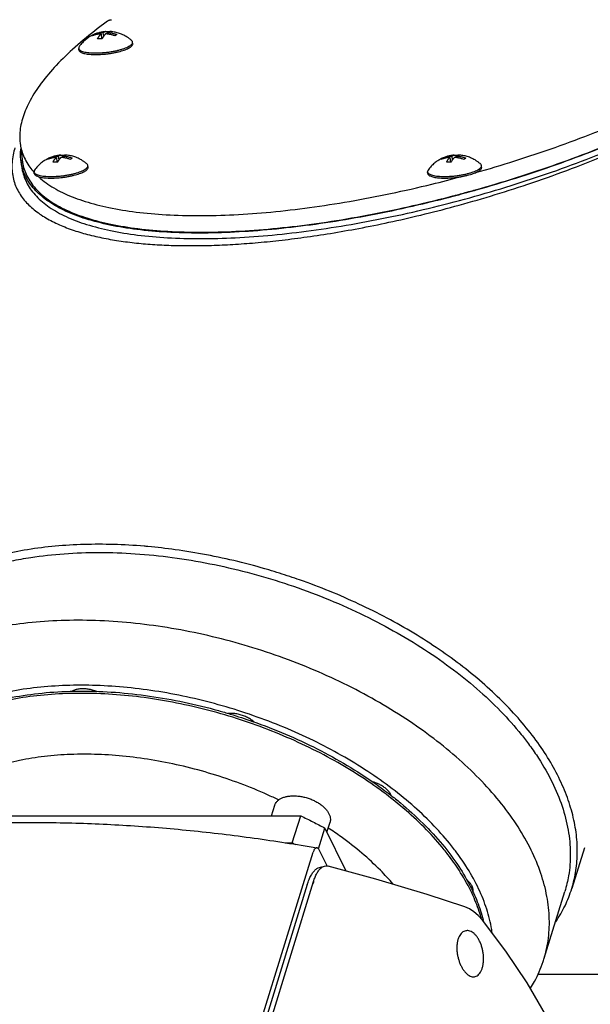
# Model space of a CAD drawing. Header units: millimetres. Extents: x 0 to 594, y 0 to 420.
# Tile 243 of 256: x 513 to 523, y 353 to 370. Entities that reach past the tile are written whole.
import ezdxf

# ---------------------------------------------------------------- set-up
doc = ezdxf.new("R2010")
doc.units = ezdxf.units.MM
doc.header["$LTSCALE"] = 32.67
doc.layers.get('0').update_dxf_attribs({"linetype": 'CONTINUOUS'})

msp = doc.modelspace()

# ---------------------------------------------------------------- linework, layer by layer
at = {"color": 7, "linetype": 'CONTINUOUS'}
for p, q in [((514.9013, 369.69292), (514.72444, 369.55782)), ((514.66664, 369.46108), (514.66806, 369.4488)), ((514.78877, 369.47272), (514.79858, 369.38807)), ((514.82087, 369.49724), (514.82929, 369.42453)), ((514.88926, 369.51012), (514.89389, 369.47016)), ((514.90008, 369.49724), (514.90336, 369.46895)), ((514.40497, 369.19419), (514.40177, 369.22184)), ((515.33872, 369.30235), (515.33552, 369.33)), ((513.38695, 367.58807), (513.42026, 367.30052)), ((513.89357, 367.32266), (513.89499, 367.31038)), ((514.0157, 367.3343), (514.02551, 367.24965)), ((514.0478, 367.35882), (514.05622, 367.28611)), ((514.11619, 367.3717), (514.12082, 367.33174)), ((514.12701, 367.35882), (514.13029, 367.33053)), ((520.70942, 367.32266), (520.71084, 367.31038)), ((520.83155, 367.3343), (520.84136, 367.24965)), ((520.86365, 367.35882), (520.87207, 367.28611)), ((520.93204, 367.3717), (520.93667, 367.33174)), ((520.94286, 367.35882), (520.94614, 367.33053)), ((513.40083, 367.28568), (513.41193, 367.18983)), ((514.56565, 367.16393), (514.56245, 367.19158)), ((521.38151, 367.16393), (521.3783, 367.19158)), ((513.6319, 367.05577), (513.6287, 367.08341)), ((520.44775, 367.05577), (520.44455, 367.08341)), ((517.74287, 355.93713), (517.79927, 356.11962)), ((510.03693, 355.93713), (518.24678, 355.93713)), ((518.10154, 355.46713), (518.24678, 355.93713)), ((518.5561, 355.36273), (518.66766, 355.72375)), ((518.66766, 355.72375), (519.03121, 354.98291)), ((518.70198, 355.65381), (518.75469, 355.82437)), ((517.97679, 355.46713), (518.10154, 355.46713)), ((523.15976, 355.38175), (522.9419, 354.67676)), ((516.72554, 349.68521), (518.46292, 355.30737)), ((518.70522, 355.06895), (518.57475, 355.33482)), ((518.62522, 355.04994), (518.60595, 355.04994)), ((518.36192, 354.74723), (516.76428, 349.57727)), ((516.85639, 349.57727), (518.47, 354.79891)), ((522.45905, 353.45296), (522.82215, 354.62795)), ((524.18647, 353.18725), (522.34866, 353.18725))]:
    msp.add_line(p, q, dxfattribs=at)
for points in [[(521.08927, 354.3595), (520.43646, 354.57378), (519.54662, 354.84238), (518.72062, 355.0676)], [(521.39445, 354.13063), (521.32095, 354.21153), (521.2448, 354.27642), (521.16871, 354.32481), (521.08925, 354.35951)], [(523.24291, 350.35493), (523.13571, 350.87129), (522.97315, 351.40693), (522.75743, 351.94958), (522.48951, 352.49675), (522.17067, 353.0459), (521.80253, 353.59447), (521.39445, 354.13063)]]:
    msp.add_lwpolyline(points, dxfattribs=at)
for points, knots in [([(514.9013, 369.69292), (514.90661, 369.69697), (514.91738, 369.70418), (514.9345, 369.71222), (514.95141, 369.71684), (514.96263, 369.71783), (514.96792, 369.71783)], [0, 0, 0, 0, 0.27686321, 0.53543643, 0.78101895, 1, 1, 1, 1]), ([(514.72444, 369.55782), (514.59222, 369.45682), (514.34643, 369.25645), (514.02034, 368.94413), (513.7948, 368.68087), (513.64969, 368.47365), (513.56118, 368.32559), (513.48983, 368.18033), (513.41988, 367.99638), (513.38095, 367.81223), (513.37998, 367.66112), (513.38522, 367.60302), (513.38695, 367.58807)], [0, 0, 0, 0, 0.20178995, 0.38422067, 0.54702373, 0.62123308, 0.69082314, 0.75604061, 0.81723538, 0.92933838, 0.98175986, 1, 1, 1, 1]), ([(514.86514, 369.51143), (514.86056, 369.51107), (514.84612, 369.5098), (514.82195, 369.5068), (514.79273, 369.50172), (514.76353, 369.49517), (514.73376, 369.48693), (514.70283, 369.47663), (514.67124, 369.46413), (514.6397, 369.44952), (514.60909, 369.43317), (514.57915, 369.41492), (514.54974, 369.39458), (514.52052, 369.37169), (514.49203, 369.34636), (514.46414, 369.31821), (514.43666, 369.28656), (514.41923, 369.26334), (514.41056, 369.25083)], [0, 0, 0, 0, 0.02542227, 0.08029815, 0.13486125, 0.18970774, 0.24600758, 0.30590943, 0.37026889, 0.43409471, 0.49833159, 0.56244951, 0.62823456, 0.69632742, 0.76797052, 0.83928715, 0.91570478, 1, 1, 1, 1]), ([(514.78877, 369.47272), (514.78318, 369.47231), (514.77209, 369.4713), (514.75539, 369.46925), (514.73835, 369.46659), (514.72047, 369.46316), (514.70134, 369.45874), (514.68063, 369.45307), (514.65809, 369.44578), (514.64259, 369.43988), (514.63454, 369.43656)], [0, 0, 0, 0, 0.10565529, 0.21001289, 0.31727386, 0.43085734, 0.55337054, 0.68741601, 0.83569683, 1, 1, 1, 1]), ([(514.63454, 369.43656), (514.63793, 369.43988), (514.64476, 369.4461), (514.65548, 369.45433), (514.66291, 369.459), (514.66664, 369.46108)], [0, 0, 0, 0, 0.35142549, 0.68358981, 1, 1, 1, 1]), ([(514.66664, 369.46108), (514.6748, 369.46444), (514.69057, 369.47044), (514.71362, 369.47786), (514.73493, 369.48365), (514.75458, 369.4881), (514.77268, 369.49149), (514.78946, 369.49403), (514.80536, 369.49593), (514.81573, 369.49686), (514.82087, 369.49724)], [0, 0, 0, 0, 0.16648361, 0.3181064, 0.45643539, 0.58275278, 0.69808433, 0.80364727, 0.90277617, 1, 1, 1, 1]), ([(514.72876, 369.38752), (514.73149, 369.39286), (514.73682, 369.40281), (514.74488, 369.41656), (514.75246, 369.42841), (514.75955, 369.43865), (514.76619, 369.4475), (514.7724, 369.45516), (514.77818, 369.46181), (514.78357, 369.46757), (514.78708, 369.47109), (514.78877, 369.47272)], [0, 0, 0, 0, 0.17196448, 0.32328264, 0.45683224, 0.57507228, 0.6801563, 0.77384891, 0.85760448, 0.93264491, 1, 1, 1, 1]), ([(514.76819, 369.38907), (514.76152, 369.38907), (514.74836, 369.38881), (514.73523, 369.38803), (514.72876, 369.38752)], [0, 0, 0, 0, 0.50671498, 1, 1, 1, 1]), ([(514.80797, 369.38752), (514.80141, 369.38803), (514.78816, 369.38881), (514.77488, 369.38907), (514.76819, 369.38907)], [0, 0, 0, 0, 0.49554909, 1, 1, 1, 1]), ([(514.86798, 369.47272), (514.86629, 369.47109), (514.86278, 369.46757), (514.85739, 369.46181), (514.85161, 369.45516), (514.8454, 369.4475), (514.83876, 369.43865), (514.83167, 369.42841), (514.82409, 369.41656), (514.81603, 369.40281), (514.81071, 369.39286), (514.80797, 369.38752)], [0, 0, 0, 0, 0.06735509, 0.14239552, 0.22615109, 0.3198437, 0.42492772, 0.54316776, 0.67671736, 0.82803552, 1, 1, 1, 1]), ([(514.82087, 369.49724), (514.82259, 369.49822), (514.8262, 369.50017), (514.83192, 369.5029), (514.83816, 369.50546), (514.84497, 369.50775), (514.8524, 369.50968), (514.8592, 369.51086), (514.86353, 369.5113), (514.86514, 369.51143)], [0, 0, 0, 0, 0.12698335, 0.26204882, 0.40569025, 0.55860487, 0.72178558, 0.89669106, 1, 1, 1, 1]), ([(514.86514, 369.51143), (514.86647, 369.51153), (514.87101, 369.51178), (514.87909, 369.51163), (514.88579, 369.51076), (514.88926, 369.51012)], [0, 0, 0, 0, 0.16534768, 0.56283493, 1, 1, 1, 1]), ([(515.03059, 369.43656), (515.02169, 369.43991), (515.0046, 369.44588), (514.97983, 369.45331), (514.95716, 369.4591), (514.93647, 369.46357), (514.91757, 369.46696), (514.90019, 369.46951), (514.88385, 369.47141), (514.87323, 369.47234), (514.86798, 369.47272)], [0, 0, 0, 0, 0.17069744, 0.32478485, 0.46415784, 0.5903865, 0.70474596, 0.80866121, 0.90557676, 1, 1, 1, 1]), ([(514.88926, 369.51012), (514.89573, 369.51063), (514.90886, 369.51141), (514.92202, 369.51167), (514.92868, 369.51167)], [0, 0, 0, 0, 0.49328502, 1, 1, 1, 1]), ([(514.94477, 369.51146), (514.94302, 369.51133), (514.93855, 369.51088), (514.93161, 369.50968), (514.92418, 369.50775), (514.91737, 369.50546), (514.91113, 369.5029), (514.90541, 369.50017), (514.9018, 369.49822), (514.90008, 369.49724)], [0, 0, 0, 0, 0.11138974, 0.28471901, 0.44642916, 0.59796575, 0.74031272, 0.874161, 1, 1, 1, 1]), ([(514.90008, 369.49724), (514.90579, 369.49682), (514.91715, 369.49582), (514.93433, 369.49376), (514.95199, 369.4911), (514.97067, 369.48766), (514.99083, 369.48324), (515.01287, 369.47756), (515.03711, 369.47026), (515.05391, 369.46438), (515.06269, 369.46108)], [0, 0, 0, 0, 0.10264135, 0.20474484, 0.31043338, 0.42316566, 0.54568347, 0.6808036, 0.83152826, 1, 1, 1, 1]), ([(514.9585, 369.51143), (514.95833, 369.51144), (514.95495, 369.51169), (514.95036, 369.51178), (514.94596, 369.51154), (514.94477, 369.51146)], [0, 0, 0, 0, 0.03878475, 0.73952822, 1, 1, 1, 1]), ([(515.32033, 369.35622), (515.30803, 369.36732), (515.2829, 369.38819), (515.24377, 369.4157), (515.20455, 369.439), (515.16582, 369.45835), (515.12767, 369.47422), (515.08993, 369.48707), (515.05237, 369.49722), (515.01495, 369.50483), (514.98361, 369.5092), (514.96485, 369.51094), (514.9585, 369.51143)], [0, 0, 0, 0, 0.12405112, 0.24412023, 0.35772016, 0.46512765, 0.56794259, 0.66676015, 0.76331118, 0.85898733, 0.95238641, 1, 1, 1, 1]), ([(515.06269, 369.46108), (515.05896, 369.459), (515.05154, 369.45433), (515.04081, 369.4461), (515.03398, 369.43988), (515.03059, 369.43656)], [0, 0, 0, 0, 0.31641019, 0.64857451, 1, 1, 1, 1]), ([(515.33552, 369.33), (515.33546, 369.33053), (515.33455, 369.33717), (515.32974, 369.34676), (515.32302, 369.35385), (515.32036, 369.35625)], [0, 0, 0, 0, 0.05193781, 0.65165091, 1, 1, 1, 1]), ([(514.41053, 369.25085), (514.40778, 369.24692), (514.40277, 369.23788), (514.40117, 369.22729), (514.40177, 369.22184)], [0, 0, 0, 0, 0.46568812, 1, 1, 1, 1]), ([(514.40177, 369.22184), (514.40183, 369.2213), (514.40274, 369.21467), (514.40946, 369.20129), (514.42788, 369.18611), (514.45445, 369.17299), (514.48908, 369.16194), (514.53124, 369.15308), (514.58017, 369.14663), (514.63492, 369.14272), (514.67327, 369.14191), (514.69321, 369.14191)], [0, 0, 0, 0, 0.0050482, 0.06333852, 0.13561325, 0.22820365, 0.34298369, 0.47956799, 0.6363207, 0.81080157, 1, 1, 1, 1]), ([(514.40498, 369.19419), (514.40509, 369.19319), (514.4061, 369.1868), (514.41216, 369.17483), (514.42732, 369.16121), (514.44898, 369.1492), (514.47703, 369.13877), (514.51115, 369.12999), (514.55088, 369.12301), (514.59563, 369.11795), (514.6447, 369.1149), (514.67879, 369.11426), (514.69642, 369.11426)], [0, 0, 0, 0, 0.00946808, 0.06091288, 0.1229398, 0.20024024, 0.29456369, 0.40604658, 0.53390597, 0.67676742, 0.83283586, 1, 1, 1, 1]), ([(514.69321, 369.14191), (514.71435, 369.14191), (514.75742, 369.14288), (514.8227, 369.14695), (514.88891, 369.1536), (514.95472, 369.1627), (515.01878, 369.17405), (515.07981, 369.18742), (515.13657, 369.20255), (515.18791, 369.2191), (515.23284, 369.23674), (515.27048, 369.2551), (515.30019, 369.27383), (515.32151, 369.29267), (515.33412, 369.31136), (515.33611, 369.32454), (515.33552, 369.33)], [0, 0, 0, 0, 0.09105524, 0.18554499, 0.28168961, 0.37766837, 0.47166464, 0.56191114, 0.64673616, 0.72461271, 0.7942147, 0.85449061, 0.90478109, 0.94505169, 0.97642788, 1, 1, 1, 1]), ([(514.69642, 369.11426), (514.71497, 369.11426), (514.75273, 369.11501), (514.80998, 369.11818), (514.86822, 369.12336), (514.92651, 369.13049), (514.98395, 369.13945), (515.03963, 369.15009), (515.09267, 369.16226), (515.14225, 369.17574), (515.1876, 369.19034), (515.22801, 369.2058), (515.26287, 369.22189), (515.29168, 369.23835), (515.31408, 369.25496), (515.32983, 369.2716), (515.33829, 369.28761), (515.33917, 369.29814), (515.33871, 369.30236)], [0, 0, 0, 0, 0.07990212, 0.16262628, 0.24696739, 0.33168921, 0.41554822, 0.49731742, 0.57581035, 0.64990584, 0.71857436, 0.7809081, 0.83615912, 0.88379558, 0.92360005, 0.95586758, 0.98182446, 1, 1, 1, 1]), ([(521.15907, 366.74096), (521.19706, 366.7514), (521.47438, 366.82837), (521.98677, 366.98115), (522.68707, 367.21534), (523.36876, 367.46914), (524.02531, 367.74008), (524.65041, 368.02557), (525.2381, 368.32284), (525.78277, 368.62904), (526.27924, 368.94121), (526.5872, 369.16001), (526.73154, 369.27027)], [0, 0, 0, 0, 0.01920912, 0.14031889, 0.26065298, 0.37918664, 0.49491873, 0.60688557, 0.71417559, 0.81594517, 0.91143666, 1, 1, 1, 1]), ([(526.71211, 369.25543), (526.56777, 369.14517), (526.25981, 368.92637), (525.76334, 368.6142), (525.21867, 368.308), (524.63098, 368.01072), (524.00588, 367.72524), (523.34933, 367.4543), (522.66764, 367.2005), (521.9762, 366.96927), (521.51063, 366.83014), (521.28053, 366.76532)], [0, 0, 0, 0, 0.09071951, 0.18853583, 0.2927831, 0.4026852, 0.51737799, 0.63592769, 0.75734717, 0.88061091, 1, 1, 1, 1]), ([(513.29844, 367.50148), (513.28578, 367.46038), (513.25276, 367.33167), (513.23535, 367.1165), (513.28674, 366.87043), (513.39904, 366.65882), (513.55829, 366.47999), (513.75378, 366.32978), (513.97779, 366.20429), (514.22448, 366.10033), (514.48939, 366.0153), (514.76933, 365.947), (515.06215, 365.89359), (515.36671, 365.85361), (515.68268, 365.82592), (516.01047, 365.8097), (516.35107, 365.80449), (516.70599, 365.81013), (517.07719, 365.82681), (517.46696, 365.85503), (517.87786, 365.89563), (518.31261, 365.94979), (518.77395, 366.01903), (519.26446, 366.10521), (519.78629, 366.21049), (520.34083, 366.33726), (520.92833, 366.48805), (521.54733, 366.66532), (522.19423, 366.87122), (522.86269, 367.10727), (523.54285, 367.37375), (524.21961, 367.66849), (524.87451, 367.98665), (525.49005, 368.32191), (526.05263, 368.66815), (526.40087, 368.91334), (526.56329, 369.03742)], [0, 0, 0, 0, 0.0086443, 0.02669135, 0.0429503, 0.0585784, 0.07439204, 0.09082108, 0.10801325, 0.12597305, 0.14465196, 0.16399587, 0.18397095, 0.20457532, 0.22584293, 0.24783987, 0.27066327, 0.29444056, 0.31932567, 0.3454949, 0.37314234, 0.40248089, 0.4337278, 0.46709582, 0.50278009, 0.54093928, 0.58165864, 0.62493276, 0.67061001, 0.71837392, 0.76769498, 0.81771346, 0.86701208, 0.91429705, 0.9588312, 1, 1, 1, 1]), ([(521.27939, 367.0713), (521.50521, 367.13506), (521.96651, 367.27306), (522.65376, 367.50289), (523.33545, 367.75669), (523.992, 368.02763), (524.6171, 368.31311), (525.1475, 368.58141), (525.46655, 368.75803), (525.59183, 368.83014)], [0, 0, 0, 0, 0.15077758, 0.30937629, 0.46560206, 0.61813539, 0.76570618, 0.90711298, 1, 1, 1, 1]), ([(513.41193, 367.18983), (513.41505, 367.16296), (513.42608, 367.09502), (513.45697, 366.98824), (513.50988, 366.87236), (513.58041, 366.76225), (513.66823, 366.65819), (513.77306, 366.56042), (513.94041, 366.43465), (514.19415, 366.29583), (514.5505, 366.16246), (514.9652, 366.05777), (515.43458, 365.98262), (515.95447, 365.93765), (516.52004, 365.92332), (517.126, 365.93979), (517.76658, 365.98695), (518.43568, 366.06438), (519.12689, 366.17136), (519.83359, 366.30688), (520.549, 366.46964), (521.26624, 366.6581), (521.97844, 366.87045), (522.67874, 367.10465), (523.36044, 367.35845), (524.01698, 367.62939), (524.64209, 367.91488), (525.11364, 368.15341), (525.37595, 368.29631), (525.44467, 368.33452)], [0, 0, 0, 0, 0.00626826, 0.01593317, 0.02568939, 0.03571397, 0.04616767, 0.05718896, 0.0688908, 0.09464746, 0.12392908, 0.15693599, 0.19368674, 0.23407065, 0.27788177, 0.32484125, 0.37461284, 0.42681453, 0.48102788, 0.53680597, 0.59368062, 0.65116918, 0.70878099, 0.76602381, 0.82241017, 0.87746382, 0.93072634, 0.98176411, 1, 1, 1, 1]), ([(513.38695, 367.58807), (513.39007, 367.5612), (513.4011, 367.49326), (513.43198, 367.38648), (513.4849, 367.27059), (513.55051, 367.16816), (513.60087, 367.10684), (513.62502, 367.08013)], [0, 0, 0, 0, 0.14226667, 0.36162474, 0.58305543, 0.81057672, 1, 1, 1, 1]), ([(513.40083, 367.28568), (513.3991, 367.30063), (513.39386, 367.35873), (513.39427, 367.42294), (513.39817, 367.47185), (513.39868, 367.47761)], [0, 0, 0, 0, 0.23484204, 0.90976944, 1, 1, 1, 1]), ([(514.09207, 367.373), (514.08749, 367.37265), (514.07305, 367.37138), (514.04888, 367.36838), (514.01966, 367.3633), (513.99046, 367.35675), (513.96069, 367.34851), (513.92975, 367.3382), (513.89817, 367.3257), (513.86663, 367.3111), (513.83602, 367.29475), (513.80608, 367.2765), (513.77667, 367.25616), (513.74745, 367.23326), (513.71896, 367.20794), (513.69107, 367.17979), (513.66359, 367.14814), (513.64616, 367.12491), (513.63749, 367.11241)], [0, 0, 0, 0, 0.02542227, 0.08029815, 0.13486125, 0.18970774, 0.24600758, 0.30590943, 0.37026889, 0.43409471, 0.49833159, 0.56244951, 0.62823456, 0.69632742, 0.76797052, 0.83928715, 0.91570478, 1, 1, 1, 1]), ([(514.0157, 367.3343), (514.01011, 367.33388), (513.99902, 367.33288), (513.98232, 367.33083), (513.96528, 367.32816), (513.9474, 367.32473), (513.92827, 367.32032), (513.90756, 367.31465), (513.88502, 367.30735), (513.86952, 367.30145), (513.86147, 367.29814)], [0, 0, 0, 0, 0.10565529, 0.21001289, 0.31727386, 0.43085734, 0.55337054, 0.68741601, 0.83569683, 1, 1, 1, 1]), ([(513.86147, 367.29814), (513.86486, 367.30146), (513.87169, 367.30768), (513.88241, 367.31591), (513.88984, 367.32058), (513.89357, 367.32266)], [0, 0, 0, 0, 0.35142549, 0.68358981, 1, 1, 1, 1]), ([(513.89357, 367.32266), (513.90173, 367.32602), (513.9175, 367.33202), (513.94055, 367.33944), (513.96186, 367.34522), (513.98151, 367.34968), (513.99961, 367.35307), (514.01639, 367.35561), (514.03229, 367.35751), (514.04266, 367.35844), (514.0478, 367.35882)], [0, 0, 0, 0, 0.16648361, 0.3181064, 0.45643539, 0.58275278, 0.69808433, 0.80364727, 0.90277617, 1, 1, 1, 1]), ([(513.95569, 367.2491), (513.95842, 367.25444), (513.96375, 367.26438), (513.97181, 367.27814), (513.97938, 367.28999), (513.98648, 367.30022), (513.99312, 367.30907), (513.99933, 367.31674), (514.00511, 367.32338), (514.0105, 367.32915), (514.01401, 367.33267), (514.0157, 367.3343)], [0, 0, 0, 0, 0.17196448, 0.32328264, 0.45683224, 0.57507228, 0.6801563, 0.77384891, 0.85760448, 0.93264491, 1, 1, 1, 1]), ([(514.09491, 367.3343), (514.09322, 367.33267), (514.08971, 367.32915), (514.08432, 367.32338), (514.07854, 367.31674), (514.07233, 367.30907), (514.06569, 367.30022), (514.0586, 367.28999), (514.05102, 367.27814), (514.04296, 367.26438), (514.03764, 367.25444), (514.0349, 367.2491)], [0, 0, 0, 0, 0.06735509, 0.14239552, 0.22615109, 0.3198437, 0.42492772, 0.54316776, 0.67671736, 0.82803552, 1, 1, 1, 1]), ([(514.0478, 367.35882), (514.04952, 367.3598), (514.05313, 367.36175), (514.05885, 367.36448), (514.06509, 367.36704), (514.0719, 367.36933), (514.07933, 367.37125), (514.08613, 367.37243), (514.09046, 367.37288), (514.09207, 367.373)], [0, 0, 0, 0, 0.12698335, 0.26204882, 0.40569025, 0.55860487, 0.72178558, 0.89669106, 1, 1, 1, 1]), ([(514.09207, 367.373), (514.0934, 367.37311), (514.09794, 367.37336), (514.10602, 367.3732), (514.11272, 367.37234), (514.11619, 367.3717)], [0, 0, 0, 0, 0.16534768, 0.56283493, 1, 1, 1, 1]), ([(514.25752, 367.29814), (514.24862, 367.30148), (514.23153, 367.30746), (514.20675, 367.31489), (514.18409, 367.32068), (514.1634, 367.32514), (514.1445, 367.32854), (514.12712, 367.33108), (514.11078, 367.33299), (514.10016, 367.33392), (514.09491, 367.3343)], [0, 0, 0, 0, 0.17069744, 0.32478485, 0.46415784, 0.5903865, 0.70474596, 0.80866121, 0.90557676, 1, 1, 1, 1]), ([(514.11619, 367.3717), (514.12266, 367.37221), (514.13579, 367.37299), (514.14895, 367.37325), (514.15561, 367.37325)], [0, 0, 0, 0, 0.49328502, 1, 1, 1, 1]), ([(514.1717, 367.37303), (514.16995, 367.37291), (514.16548, 367.37246), (514.15854, 367.37125), (514.15111, 367.36933), (514.1443, 367.36704), (514.13806, 367.36448), (514.13234, 367.36175), (514.12873, 367.3598), (514.12701, 367.35882)], [0, 0, 0, 0, 0.11138974, 0.28471901, 0.44642916, 0.59796575, 0.74031272, 0.874161, 1, 1, 1, 1]), ([(514.12701, 367.35882), (514.13271, 367.3584), (514.14408, 367.35739), (514.16126, 367.35534), (514.17892, 367.35267), (514.1976, 367.34924), (514.21776, 367.34482), (514.2398, 367.33914), (514.26404, 367.33184), (514.28084, 367.32596), (514.28962, 367.32266)], [0, 0, 0, 0, 0.10264135, 0.20474484, 0.31043338, 0.42316566, 0.54568347, 0.6808036, 0.83152826, 1, 1, 1, 1]), ([(514.18543, 367.373), (514.18525, 367.37302), (514.18188, 367.37327), (514.17729, 367.37335), (514.17289, 367.37312), (514.1717, 367.37303)], [0, 0, 0, 0, 0.03878475, 0.73952822, 1, 1, 1, 1]), ([(514.54726, 367.2178), (514.53496, 367.2289), (514.50983, 367.24976), (514.4707, 367.27728), (514.43148, 367.30057), (514.39275, 367.31993), (514.3546, 367.3358), (514.31686, 367.34865), (514.2793, 367.3588), (514.24188, 367.36641), (514.21054, 367.37078), (514.19178, 367.37252), (514.18543, 367.373)], [0, 0, 0, 0, 0.12405112, 0.24412023, 0.35772016, 0.46512765, 0.56794259, 0.66676015, 0.76331118, 0.85898733, 0.95238641, 1, 1, 1, 1]), ([(514.28962, 367.32266), (514.28589, 367.32058), (514.27847, 367.31591), (514.26774, 367.30768), (514.26091, 367.30146), (514.25752, 367.29814)], [0, 0, 0, 0, 0.31641019, 0.64857451, 1, 1, 1, 1]), ([(520.90792, 367.373), (520.90334, 367.37265), (520.8889, 367.37138), (520.86474, 367.36838), (520.83551, 367.3633), (520.80631, 367.35675), (520.77654, 367.34851), (520.74561, 367.3382), (520.71402, 367.3257), (520.68249, 367.3111), (520.65187, 367.29475), (520.62193, 367.2765), (520.59252, 367.25616), (520.5633, 367.23326), (520.53481, 367.20794), (520.50692, 367.17979), (520.47944, 367.14814), (520.46201, 367.12491), (520.45334, 367.11241)], [0, 0, 0, 0, 0.02542227, 0.08029815, 0.13486125, 0.18970774, 0.24600758, 0.30590943, 0.37026889, 0.43409471, 0.49833159, 0.56244951, 0.62823456, 0.69632742, 0.76797052, 0.83928715, 0.91570478, 1, 1, 1, 1]), ([(520.83155, 367.3343), (520.82596, 367.33388), (520.81487, 367.33288), (520.79817, 367.33083), (520.78113, 367.32816), (520.76325, 367.32473), (520.74412, 367.32032), (520.72341, 367.31465), (520.70087, 367.30735), (520.68537, 367.30145), (520.67732, 367.29814)], [0, 0, 0, 0, 0.10565529, 0.21001289, 0.31727386, 0.43085734, 0.55337054, 0.68741601, 0.83569683, 1, 1, 1, 1]), ([(520.67732, 367.29814), (520.68071, 367.30146), (520.68754, 367.30768), (520.69826, 367.31591), (520.70569, 367.32058), (520.70942, 367.32266)], [0, 0, 0, 0, 0.35142549, 0.68358981, 1, 1, 1, 1]), ([(520.70942, 367.32266), (520.71758, 367.32602), (520.73336, 367.33202), (520.7564, 367.33944), (520.77771, 367.34522), (520.79736, 367.34968), (520.81546, 367.35307), (520.83224, 367.35561), (520.84814, 367.35751), (520.85851, 367.35844), (520.86365, 367.35882)], [0, 0, 0, 0, 0.16648361, 0.3181064, 0.45643539, 0.58275278, 0.69808433, 0.80364727, 0.90277617, 1, 1, 1, 1]), ([(520.77154, 367.2491), (520.77428, 367.25444), (520.7796, 367.26438), (520.78766, 367.27814), (520.79524, 367.28999), (520.80233, 367.30022), (520.80897, 367.30907), (520.81518, 367.31674), (520.82096, 367.32338), (520.82635, 367.32915), (520.82986, 367.33267), (520.83155, 367.3343)], [0, 0, 0, 0, 0.17196448, 0.32328264, 0.45683224, 0.57507228, 0.6801563, 0.77384891, 0.85760448, 0.93264491, 1, 1, 1, 1]), ([(520.91076, 367.3343), (520.90907, 367.33267), (520.90556, 367.32915), (520.90017, 367.32338), (520.89439, 367.31674), (520.88819, 367.30907), (520.88155, 367.30022), (520.87445, 367.28999), (520.86687, 367.27814), (520.85881, 367.26438), (520.85349, 367.25444), (520.85075, 367.2491)], [0, 0, 0, 0, 0.06735509, 0.14239552, 0.22615109, 0.3198437, 0.42492772, 0.54316776, 0.67671736, 0.82803552, 1, 1, 1, 1]), ([(520.86365, 367.35882), (520.86537, 367.3598), (520.86898, 367.36175), (520.8747, 367.36448), (520.88094, 367.36704), (520.88775, 367.36933), (520.89518, 367.37125), (520.90198, 367.37243), (520.90631, 367.37288), (520.90792, 367.373)], [0, 0, 0, 0, 0.12698335, 0.26204882, 0.40569025, 0.55860487, 0.72178558, 0.89669106, 1, 1, 1, 1]), ([(520.90792, 367.373), (520.90925, 367.37311), (520.91379, 367.37336), (520.92187, 367.3732), (520.92857, 367.37234), (520.93204, 367.3717)], [0, 0, 0, 0, 0.16534768, 0.56283493, 1, 1, 1, 1]), ([(521.07337, 367.29814), (521.06447, 367.30148), (521.04738, 367.30746), (521.02261, 367.31489), (520.99995, 367.32068), (520.97925, 367.32514), (520.96035, 367.32854), (520.94297, 367.33108), (520.92663, 367.33299), (520.91601, 367.33392), (520.91076, 367.3343)], [0, 0, 0, 0, 0.17069744, 0.32478485, 0.46415784, 0.5903865, 0.70474596, 0.80866121, 0.90557676, 1, 1, 1, 1]), ([(520.93204, 367.3717), (520.93851, 367.37221), (520.95164, 367.37299), (520.9648, 367.37325), (520.97147, 367.37325)], [0, 0, 0, 0, 0.49328502, 1, 1, 1, 1]), ([(520.98756, 367.37303), (520.9858, 367.37291), (520.98134, 367.37246), (520.97439, 367.37125), (520.96696, 367.36933), (520.96015, 367.36704), (520.95391, 367.36448), (520.94819, 367.36175), (520.94459, 367.3598), (520.94286, 367.35882)], [0, 0, 0, 0, 0.11138974, 0.28471901, 0.44642916, 0.59796575, 0.74031272, 0.874161, 1, 1, 1, 1]), ([(520.94286, 367.35882), (520.94857, 367.3584), (520.95993, 367.35739), (520.97711, 367.35534), (520.99477, 367.35267), (521.01345, 367.34924), (521.03361, 367.34482), (521.05565, 367.33914), (521.0799, 367.33184), (521.09669, 367.32596), (521.10547, 367.32266)], [0, 0, 0, 0, 0.10264135, 0.20474484, 0.31043338, 0.42316566, 0.54568347, 0.6808036, 0.83152826, 1, 1, 1, 1]), ([(521.00128, 367.373), (521.00111, 367.37302), (520.99773, 367.37327), (520.99314, 367.37335), (520.98875, 367.37312), (520.98756, 367.37303)], [0, 0, 0, 0, 0.03878475, 0.73952822, 1, 1, 1, 1]), ([(521.36311, 367.2178), (521.35081, 367.2289), (521.32568, 367.24976), (521.28655, 367.27728), (521.24733, 367.30057), (521.2086, 367.31993), (521.17045, 367.3358), (521.13271, 367.34865), (521.09515, 367.3588), (521.05773, 367.36641), (521.02639, 367.37078), (521.00763, 367.37252), (521.00128, 367.373)], [0, 0, 0, 0, 0.12405112, 0.24412023, 0.35772016, 0.46512765, 0.56794259, 0.66676015, 0.76331118, 0.85898733, 0.95238641, 1, 1, 1, 1]), ([(521.10547, 367.32266), (521.10174, 367.32058), (521.09432, 367.31591), (521.0836, 367.30768), (521.07676, 367.30146), (521.07337, 367.29814)], [0, 0, 0, 0, 0.31641019, 0.64857451, 1, 1, 1, 1]), ([(520.88649, 366.65815), (520.76936, 366.62743), (520.41427, 366.53736), (519.82249, 366.40273), (519.11579, 366.26721), (518.42458, 366.16023), (517.75548, 366.0828), (517.1149, 366.03564), (516.50894, 366.01917), (515.94336, 366.0335), (515.42348, 366.07847), (514.9541, 366.15362), (514.53939, 366.25831), (514.18305, 366.39168), (513.92931, 366.5305), (513.76195, 366.65627), (513.65713, 366.75404), (513.5693, 366.8581), (513.49878, 366.9682), (513.44586, 367.08409), (513.41498, 367.19087), (513.40394, 367.25881), (513.40083, 367.28568)], [0, 0, 0, 0, 0.04517232, 0.1366449, 0.22635384, 0.31354619, 0.39750315, 0.47755173, 0.55307754, 0.62353979, 0.68848999, 0.7475969, 0.80068254, 0.84777672, 0.88920164, 0.90802192, 0.92574768, 0.94256055, 0.95868327, 0.97437439, 0.98991864, 1, 1, 1, 1]), ([(513.42026, 367.30052), (513.42338, 367.27366), (513.43441, 367.20572), (513.46529, 367.09894), (513.51821, 366.98305), (513.58873, 366.87294), (513.67656, 366.76889), (513.78138, 366.67111), (513.94874, 366.54534), (514.20248, 366.40653), (514.55882, 366.27315), (514.97353, 366.16846), (515.44291, 366.09331), (515.96279, 366.04834), (516.52837, 366.03401), (517.13433, 366.05048), (517.77491, 366.09765), (518.44401, 366.17508), (519.13522, 366.28205), (519.84192, 366.41757), (520.42634, 366.55053), (520.77416, 366.63857), (520.88402, 366.66726)], [0, 0, 0, 0, 0.01010982, 0.02569795, 0.04143336, 0.05760159, 0.07446192, 0.09223771, 0.11111112, 0.15265297, 0.19988008, 0.25311557, 0.31238933, 0.37752286, 0.44818401, 0.52392301, 0.60419754, 0.6883915, 0.77582997, 0.86579213, 0.95752291, 1, 1, 1, 1]), ([(513.92014, 367.00349), (513.94128, 367.00349), (513.98435, 367.00446), (514.04963, 367.00853), (514.11584, 367.01518), (514.18165, 367.02428), (514.24571, 367.03563), (514.30674, 367.049), (514.3635, 367.06412), (514.41484, 367.08068), (514.45977, 367.09832), (514.49741, 367.11668), (514.52712, 367.1354), (514.54844, 367.15425), (514.56105, 367.17294), (514.56304, 367.18612), (514.56244, 367.19158)], [0, 0, 0, 0, 0.09105524, 0.18554499, 0.28168961, 0.37766837, 0.47166464, 0.56191114, 0.64673616, 0.72461271, 0.7942147, 0.85449061, 0.90478109, 0.94505169, 0.97642788, 1, 1, 1, 1]), ([(513.92335, 366.97584), (513.9419, 366.97584), (513.97966, 366.97659), (514.03691, 366.97975), (514.09515, 366.98494), (514.15344, 366.99207), (514.21088, 367.00103), (514.26656, 367.01167), (514.3196, 367.02384), (514.36918, 367.03732), (514.41453, 367.05191), (514.45494, 367.06738), (514.4898, 367.08346), (514.51861, 367.09992), (514.54101, 367.11654), (514.55676, 367.13318), (514.56522, 367.14919), (514.5661, 367.15971), (514.56564, 367.16393)], [0, 0, 0, 0, 0.07990212, 0.16262628, 0.24696739, 0.33168921, 0.41554822, 0.49731742, 0.57581035, 0.64990584, 0.71857436, 0.7809081, 0.83615912, 0.88379558, 0.92360005, 0.95586758, 0.98182446, 1, 1, 1, 1]), ([(513.99512, 367.25065), (513.98845, 367.25065), (513.97529, 367.25039), (513.96216, 367.24961), (513.95569, 367.2491)], [0, 0, 0, 0, 0.50671498, 1, 1, 1, 1]), ([(514.0349, 367.2491), (514.02834, 367.24961), (514.01509, 367.25039), (514.00181, 367.25065), (513.99512, 367.25065)], [0, 0, 0, 0, 0.49554909, 1, 1, 1, 1]), ([(514.56244, 367.19158), (514.56239, 367.19211), (514.56148, 367.19875), (514.55667, 367.20833), (514.54995, 367.21543), (514.54729, 367.21783)], [0, 0, 0, 0, 0.05193781, 0.65165091, 1, 1, 1, 1]), ([(520.736, 367.00349), (520.75713, 367.00349), (520.80021, 367.00446), (520.86548, 367.00853), (520.93169, 367.01518), (520.9975, 367.02428), (521.06156, 367.03563), (521.12259, 367.049), (521.17935, 367.06412), (521.2307, 367.08068), (521.27562, 367.09832), (521.31326, 367.11668), (521.34297, 367.1354), (521.36429, 367.15425), (521.3769, 367.17294), (521.3789, 367.18612), (521.3783, 367.19158)], [0, 0, 0, 0, 0.09105524, 0.18554499, 0.28168961, 0.37766837, 0.47166464, 0.56191114, 0.64673616, 0.72461271, 0.7942147, 0.85449061, 0.90478109, 0.94505169, 0.97642788, 1, 1, 1, 1]), ([(520.7392, 366.97584), (520.75775, 366.97584), (520.79551, 366.97659), (520.85277, 366.97975), (520.911, 366.98494), (520.96929, 366.99207), (521.02673, 367.00103), (521.08241, 367.01167), (521.13545, 367.02384), (521.18504, 367.03732), (521.23038, 367.05191), (521.27079, 367.06738), (521.30565, 367.08346), (521.33446, 367.09992), (521.35686, 367.11654), (521.37261, 367.13318), (521.38107, 367.14919), (521.38195, 367.15971), (521.38149, 367.16393)], [0, 0, 0, 0, 0.07990212, 0.16262628, 0.24696739, 0.33168921, 0.41554822, 0.49731742, 0.57581035, 0.64990584, 0.71857436, 0.7809081, 0.83615912, 0.88379558, 0.92360005, 0.95586758, 0.98182446, 1, 1, 1, 1]), ([(520.81097, 367.25065), (520.8043, 367.25065), (520.79114, 367.25039), (520.77801, 367.24961), (520.77154, 367.2491)], [0, 0, 0, 0, 0.50671498, 1, 1, 1, 1]), ([(520.85075, 367.2491), (520.84419, 367.24961), (520.83094, 367.25039), (520.81766, 367.25065), (520.81097, 367.25065)], [0, 0, 0, 0, 0.49554909, 1, 1, 1, 1]), ([(521.3783, 367.19158), (521.37824, 367.19211), (521.37733, 367.19875), (521.37252, 367.20833), (521.3658, 367.21543), (521.36314, 367.21783)], [0, 0, 0, 0, 0.05193781, 0.65165091, 1, 1, 1, 1]), ([(513.63746, 367.11243), (513.63471, 367.1085), (513.6297, 367.09946), (513.6281, 367.08887), (513.6287, 367.08341)], [0, 0, 0, 0, 0.46568812, 1, 1, 1, 1]), ([(513.6287, 367.08341), (513.62876, 367.08288), (513.62966, 367.07625), (513.63639, 367.06287), (513.65481, 367.04769), (513.68138, 367.03457), (513.71601, 367.02351), (513.75817, 367.01466), (513.8071, 367.00821), (513.86185, 367.0043), (513.9002, 367.00349), (513.92014, 367.00349)], [0, 0, 0, 0, 0.0050482, 0.06333852, 0.13561325, 0.22820365, 0.34298369, 0.47956799, 0.6363207, 0.81080157, 1, 1, 1, 1]), ([(513.63191, 367.05576), (513.63202, 367.05476), (513.63303, 367.04838), (513.63908, 367.03641), (513.65425, 367.02279), (513.67591, 367.01078), (513.70396, 367.00035), (513.73808, 366.99157), (513.77781, 366.98459), (513.82256, 366.97953), (513.87163, 366.97648), (513.90572, 366.97584), (513.92335, 366.97584)], [0, 0, 0, 0, 0.00946808, 0.06091288, 0.1229398, 0.20024024, 0.29456369, 0.40604658, 0.53390597, 0.67676742, 0.83283586, 1, 1, 1, 1]), ([(513.70548, 366.99938), (513.71922, 366.98681), (513.77121, 366.94127), (513.91543, 366.83289), (514.16917, 366.69407), (514.52551, 366.5607), (514.94022, 366.45601), (515.4096, 366.38086), (515.92948, 366.33589), (516.49506, 366.32156), (517.10102, 366.33803), (517.7416, 366.38519), (518.4107, 366.46262), (519.10191, 366.5696), (519.80861, 366.70512), (520.45029, 366.85111), (520.85464, 366.95515), (521.02097, 366.99999)], [0, 0, 0, 0, 0.00743417, 0.0275832, 0.07193281, 0.12235194, 0.17918554, 0.24246552, 0.31200134, 0.38743838, 0.46829646, 0.55399664, 0.64388115, 0.73722946, 0.83327204, 0.93120277, 1, 1, 1, 1]), ([(520.45331, 367.11243), (520.45056, 367.1085), (520.44555, 367.09946), (520.44395, 367.08887), (520.44455, 367.08341)], [0, 0, 0, 0, 0.46568812, 1, 1, 1, 1]), ([(520.44455, 367.08341), (520.44461, 367.08288), (520.44552, 367.07625), (520.45224, 367.06287), (520.47066, 367.04769), (520.49723, 367.03457), (520.53186, 367.02351), (520.57402, 367.01466), (520.62295, 367.00821), (520.6777, 367.0043), (520.71605, 367.00349), (520.736, 367.00349)], [0, 0, 0, 0, 0.0050482, 0.06333852, 0.13561325, 0.22820365, 0.34298369, 0.47956799, 0.6363207, 0.81080157, 1, 1, 1, 1]), ([(520.44776, 367.05576), (520.44787, 367.05476), (520.44888, 367.04838), (520.45494, 367.03641), (520.4701, 367.02279), (520.49176, 367.01078), (520.51981, 367.00035), (520.55393, 366.99157), (520.59366, 366.98459), (520.63841, 366.97953), (520.68748, 366.97648), (520.72157, 366.97584), (520.7392, 366.97584)], [0, 0, 0, 0, 0.00946808, 0.06091288, 0.1229398, 0.20024024, 0.29456369, 0.40604658, 0.53390597, 0.67676742, 0.83283586, 1, 1, 1, 1]), ([(521.28053, 366.76532), (521.27153, 366.76278), (521.14049, 366.72596), (521.00912, 366.69031), (520.88649, 366.65815)], [0, 0, 0, 0, 0.0686835, 1, 1, 1, 1]), ([(515.60183, 360.59697), (515.57986, 360.59897), (515.38233, 360.61622), (515.01284, 360.63737), (514.49825, 360.63779), (514.00008, 360.60844), (513.52196, 360.54954), (513.0674, 360.46149), (512.6397, 360.3449), (512.24198, 360.2006), (511.87715, 360.02954), (511.54789, 359.8329), (511.25667, 359.61197), (511.00574, 359.36823), (510.79717, 359.10338), (510.63258, 358.81905), (510.55313, 358.61755), (510.52143, 358.51498)], [0, 0, 0, 0, 0.01121982, 0.10084268, 0.18816012, 0.27282084, 0.35452193, 0.43301887, 0.50813684, 0.57978333, 0.64796214, 0.71278827, 0.77450233, 0.83348179, 0.89024473, 0.94544048, 1, 1, 1, 1]), ([(513.23674, 360.34822), (513.34801, 360.37143), (513.6507, 360.42591), (514.15742, 360.48215), (514.76234, 360.50308), (515.38835, 360.48065), (516.02869, 360.41512), (516.6764, 360.3072), (517.32445, 360.15806), (517.96579, 359.96933), (518.59344, 359.74306), (519.20058, 359.48171), (519.78061, 359.18811), (520.32723, 358.86547), (520.83451, 358.51726), (521.29697, 358.14724), (521.70959, 357.75938), (522.008, 357.42495), (522.16591, 357.21974), (522.21285, 357.15557)], [0, 0, 0, 0, 0.03421838, 0.09254987, 0.15336597, 0.21632777, 0.28104038, 0.34706637, 0.41393797, 0.48116854, 0.54826359, 0.61473156, 0.68009476, 0.74390058, 0.8057333, 0.86522693, 0.9220794, 0.97606876, 1, 1, 1, 1]), ([(518.06012, 360.07782), (517.93922, 360.11802), (517.64004, 360.21192), (517.15849, 360.34142), (516.61684, 360.45867), (516.09781, 360.5439), (515.7591, 360.58271), (515.60183, 360.59697)], [0, 0, 0, 0, 0.15178514, 0.37354557, 0.59392832, 0.81185454, 1, 1, 1, 1]), ([(522.94189, 354.67676), (522.95789, 354.72854), (522.99979, 354.88497), (523.03997, 355.15456), (523.0406, 355.48674), (522.9941, 355.82667), (522.90106, 356.17177), (522.76237, 356.51951), (522.57918, 356.8674), (522.35295, 357.21299), (522.08537, 357.55381), (521.77843, 357.88743), (521.43438, 358.21144), (521.05574, 358.5235), (520.6453, 358.82133), (520.20607, 359.10276), (519.74127, 359.36572), (519.25431, 359.60829), (518.74878, 359.82868), (518.34761, 359.98023), (518.11607, 360.05922), (518.06012, 360.07782)], [0, 0, 0, 0, 0.02047456, 0.06113601, 0.10269273, 0.14566922, 0.19050068, 0.23751973, 0.28695429, 0.33893542, 0.3935056, 0.45063021, 0.51020837, 0.57208288, 0.63604908, 0.70186276, 0.76924723, 0.83789981, 0.90749773, 0.97770377, 1, 1, 1, 1]), ([(522.23915, 355.34255), (522.17124, 355.48093), (522.01349, 355.75753), (521.72596, 356.15567), (521.38366, 356.54526), (520.99011, 356.92237), (520.54929, 357.28328), (520.06568, 357.62435), (519.54417, 357.94213), (518.99006, 358.23341), (518.409, 358.49523), (517.80691, 358.72492), (517.1899, 358.92014), (516.56428, 359.0789), (515.93642, 359.19959), (515.31271, 359.28096), (514.6995, 359.32221), (514.10302, 359.32289), (513.5293, 359.28299), (512.98417, 359.2029), (512.47309, 359.08337), (512.00122, 358.92554), (511.57329, 358.73083), (511.19365, 358.50101), (510.86629, 358.23811), (510.59483, 357.94448), (510.38259, 357.62297), (510.27624, 357.37803), (510.23392, 357.24587), (510.22967, 357.23213)], [0, 0, 0, 0, 0.03268736, 0.06734348, 0.10397305, 0.1425015, 0.18279378, 0.22466454, 0.26788599, 0.31219883, 0.35731902, 0.40294579, 0.44876686, 0.49446689, 0.53973214, 0.58425884, 0.62775791, 0.66996408, 0.71064154, 0.7495943, 0.78667394, 0.82179223, 0.85493204, 0.8861623, 0.91565013, 0.94367203, 0.97061348, 0.99695389, 1, 1, 1, 1]), ([(520.92783, 355.32809), (520.90533, 355.35788), (520.78976, 355.50687), (520.56011, 355.76825), (520.21576, 356.09822), (519.83004, 356.41401), (519.40687, 356.71245), (518.95055, 356.99051), (518.46571, 357.24539), (517.95729, 357.47448), (517.43045, 357.67546), (516.89057, 357.84628), (516.34315, 357.98519), (515.79377, 358.09079), (515.24802, 358.162), (514.71146, 358.19809), (514.18953, 358.19868), (513.68754, 358.16378), (513.21054, 358.09369), (512.76335, 357.98911), (512.35045, 357.851), (511.97601, 357.68063), (511.64383, 357.47954), (511.35739, 357.2495), (511.11987, 356.99257), (510.93416, 356.71125), (510.82546, 356.46091), (510.78141, 356.30639), (510.76933, 356.25613)], [0, 0, 0, 0, 0.00950663, 0.0480168, 0.08852334, 0.13088429, 0.17490478, 0.22034533, 0.26693331, 0.31437011, 0.36233952, 0.41051321, 0.45855965, 0.50614899, 0.55296187, 0.59869437, 0.64306757, 0.68583358, 0.72678634, 0.76576978, 0.80269117, 0.83753249, 0.87036621, 0.90136803, 0.93082866, 0.95915337, 0.98684618, 1, 1, 1, 1]), ([(514.47298, 358.13474), (514.44975, 358.13474), (514.40518, 358.13192), (514.34281, 358.11828), (514.30332, 358.10154), (514.28497, 358.09054), (514.28305, 358.08936)], [0, 0, 0, 0, 0.35299986, 0.67593829, 0.96582631, 1, 1, 1, 1]), ([(514.7138, 358.08687), (514.70864, 358.08892), (514.67902, 358.10026), (514.62394, 358.11714), (514.54839, 358.13132), (514.49777, 358.13474), (514.47298, 358.13474)], [0, 0, 0, 0, 0.06754349, 0.38523659, 0.69867147, 1, 1, 1, 1]), ([(520.79744, 355.26624), (520.77622, 355.29387), (520.65933, 355.44237), (520.42521, 355.70476), (520.07061, 356.03808), (519.67319, 356.35606), (519.23724, 356.6553), (518.76749, 356.93258), (518.26903, 357.18488), (517.74727, 357.40948), (517.20788, 357.60394), (516.65673, 357.76613), (516.09981, 357.89429), (515.54319, 357.98703), (514.99289, 358.04335), (514.45491, 358.06262), (513.93506, 358.04464), (513.43895, 357.98957), (512.97192, 357.89799), (512.53898, 357.7708), (512.24715, 357.65121), (512.09953, 357.57832), (512.07913, 357.56799)], [0, 0, 0, 0, 0.01089508, 0.05910332, 0.10986772, 0.16298976, 0.21820152, 0.27517487, 0.33353886, 0.39288875, 0.45279918, 0.51283028, 0.57254113, 0.63149662, 0.68927958, 0.74549914, 0.79980277, 0.85188792, 0.9015151, 0.94852419, 0.99285065, 1, 1, 1, 1]), ([(512.809, 357.88364), (512.83324, 357.89052), (513.01994, 357.94195), (513.38343, 358.01906), (513.91186, 358.08213), (514.46792, 358.10271), (515.04476, 358.08055), (515.6352, 358.01594), (516.23192, 357.9097), (516.69563, 357.79559), (516.95944, 357.71852), (517.02633, 357.69819)], [0, 0, 0, 0, 0.0176754, 0.13582333, 0.26037012, 0.39067748, 0.52591665, 0.66511113, 0.80717448, 0.95094458, 1, 1, 1, 1]), ([(517.02633, 357.69819), (517.15617, 357.65872), (517.47966, 357.55283), (517.98548, 357.35687), (518.53351, 357.10223), (519.05168, 356.81733), (519.47323, 356.54472), (519.71805, 356.36402), (519.80694, 356.29494)], [0, 0, 0, 0, 0.13000747, 0.32601598, 0.51940663, 0.70860775, 0.89215904, 1, 1, 1, 1]), ([(517.44005, 357.56165), (517.42443, 357.57531), (517.38804, 357.60297), (517.32617, 357.63896), (517.25556, 357.66958), (517.18107, 357.69241), (517.10552, 357.70659), (517.0549, 357.71001), (517.03011, 357.71001)], [0, 0, 0, 0, 0.14001003, 0.30774957, 0.48204202, 0.65851317, 0.83261898, 1, 1, 1, 1]), ([(522.21285, 357.15557), (522.26595, 357.08299), (522.40768, 356.8776), (522.53201, 356.66067), (522.60225, 356.51754)], [0, 0, 0, 0, 0.36054829, 1, 1, 1, 1]), ([(517.86476, 356.21154), (517.80124, 356.24203), (517.58296, 356.34319), (517.20159, 356.49934), (516.71574, 356.66379), (516.22092, 356.79784), (515.7229, 356.89992), (515.22745, 356.96885), (514.74034, 357.00383), (514.2672, 357.00445), (513.81352, 356.97069), (513.38451, 356.90291), (512.98509, 356.80184), (512.61985, 356.66855), (512.29297, 356.5044), (512.00827, 356.31102), (511.84481, 356.16009), (511.77224, 356.08058)], [0, 0, 0, 0, 0.03281409, 0.11202256, 0.19181524, 0.27156477, 0.35064481, 0.42844482, 0.50438519, 0.57793325, 0.6486206, 0.71606228, 0.77997879, 0.84022144, 0.89680126, 0.94992025, 1, 1, 1, 1]), ([(519.81767, 356.28182), (519.81521, 356.28834), (519.80472, 356.31239), (519.77857, 356.35239), (519.73427, 356.39873), (519.67906, 356.44129), (519.61497, 356.47858), (519.55173, 356.50601), (519.50989, 356.51963), (519.49244, 356.52456)], [0, 0, 0, 0, 0.04977195, 0.18713438, 0.34006594, 0.50707827, 0.68511688, 0.87011075, 1, 1, 1, 1]), ([(522.60225, 356.51754), (522.66832, 356.3829), (522.78109, 356.11302), (522.88888, 355.69914), (522.92844, 355.29303), (522.90132, 354.93455), (522.8496, 354.71685), (522.82212, 354.6279)], [0, 0, 0, 0, 0.23104993, 0.44907188, 0.65653144, 0.85677672, 1, 1, 1, 1]), ([(517.79927, 356.11963), (517.80008, 356.12224), (517.80556, 356.13854), (517.82073, 356.16745), (517.8517, 356.20193), (517.89204, 356.2309), (517.94073, 356.25392), (517.99671, 356.27061), (518.05877, 356.28068), (518.10211, 356.2828), (518.12446, 356.2828)], [0, 0, 0, 0, 0.02108102, 0.13265822, 0.24991461, 0.37648238, 0.51453587, 0.66485916, 0.82709352, 1, 1, 1, 1]), ([(518.12446, 356.2828), (518.14793, 356.2828), (518.19574, 356.28034), (518.26765, 356.26996), (518.33978, 356.25301), (518.41052, 356.22988), (518.47832, 356.20108), (518.54169, 356.16723), (518.59925, 356.12908), (518.64973, 356.08745), (518.69204, 356.04323), (518.72526, 355.99734), (518.74862, 355.95067), (518.76149, 355.90416), (518.76321, 355.86155), (518.7581, 355.83544), (518.75468, 355.82436)], [0, 0, 0, 0, 0.0810274, 0.16491559, 0.25047139, 0.33642503, 0.42148895, 0.50441563, 0.58405752, 0.65943192, 0.72979545, 0.7947331, 0.85426581, 0.90896994, 0.9600689, 1, 1, 1, 1]), ([(519.80694, 356.29494), (519.86362, 356.2509), (520.05684, 356.0958), (520.36499, 355.81803), (520.70428, 355.45034), (520.98227, 355.07866), (521.13214, 354.82168), (521.19455, 354.6967)], [0, 0, 0, 0, 0.10093444, 0.34836933, 0.58279875, 0.80352114, 1, 1, 1, 1]), ([(518.24678, 355.93713), (518.31797, 355.90301), (518.45907, 355.83346), (518.59858, 355.76076), (518.66766, 355.72375)], [0, 0, 0, 0, 0.50180892, 1, 1, 1, 1]), ([(509.12197, 355.38056), (509.42633, 355.44466), (510.05816, 355.56089), (511.03163, 355.69144), (512.04676, 355.7795), (513.08888, 355.82335), (514.1541, 355.82289), (515.23844, 355.77817), (516.33786, 355.6894), (517.43742, 355.55825), (518.16796, 355.44382), (518.52881, 355.38077)], [0, 0, 0, 0, 0.0986195, 0.20359722, 0.31131209, 0.42158498, 0.53421201, 0.64896622, 0.76560083, 0.88385412, 1, 1, 1, 1]), ([(519.84804, 354.75442), (519.77781, 354.83658), (519.60529, 355.02319), (519.30593, 355.29892), (518.99967, 355.53806), (518.8002, 355.67592), (518.72536, 355.72543)], [0, 0, 0, 0, 0.2177492, 0.51155623, 0.81920237, 1, 1, 1, 1]), ([(518.5288, 355.38075), (518.52654, 355.38115), (518.5194, 355.38167), (518.50699, 355.37804), (518.49364, 355.36751), (518.48166, 355.35176), (518.47112, 355.33126), (518.46551, 355.31574), (518.46292, 355.30737)], [0, 0, 0, 0, 0.06416445, 0.19937074, 0.35270668, 0.53589157, 0.75324227, 1, 1, 1, 1]), ([(518.57475, 355.33482), (518.57128, 355.34187), (518.56409, 355.3545), (518.55114, 355.36978), (518.53894, 355.37808), (518.53125, 355.38032), (518.5288, 355.38075)], [0, 0, 0, 0, 0.35167627, 0.64726721, 0.88974535, 1, 1, 1, 1]), ([(521.19234, 354.63755), (521.13197, 354.76056), (521.00844, 354.97611), (520.86491, 355.17839), (520.79744, 355.26624)], [0, 0, 0, 0, 0.55307568, 1, 1, 1, 1]), ([(521.30865, 354.71588), (521.24923, 354.83697), (521.12974, 355.04649), (520.99157, 355.24373), (520.92783, 355.32809)], [0, 0, 0, 0, 0.56065195, 1, 1, 1, 1]), ([(522.45905, 353.45296), (522.49143, 353.55777), (522.54335, 353.78878), (522.56381, 354.15653), (522.52027, 354.55009), (522.41295, 354.95073), (522.30316, 355.21212), (522.23915, 355.34255)], [0, 0, 0, 0, 0.16876929, 0.36315524, 0.56463715, 0.77618172, 1, 1, 1, 1]), ([(518.36192, 354.74723), (518.37071, 354.77567), (518.38949, 354.82901), (518.42339, 354.90149), (518.46099, 354.96109), (518.50175, 355.00675), (518.54538, 355.03756), (518.58153, 355.04887), (518.60145, 355.04992), (518.60594, 355.04991)], [0, 0, 0, 0, 0.21715274, 0.41176507, 0.58239973, 0.7293402, 0.8554731, 0.96741294, 1, 1, 1, 1]), ([(518.47, 354.79891), (518.47795, 354.82465), (518.49501, 354.87309), (518.52589, 354.93888), (518.56027, 354.99282), (518.58695, 355.02215), (518.60079, 355.03398)], [0, 0, 0, 0, 0.29712023, 0.5654064, 0.7998311, 1, 1, 1, 1]), ([(518.61094, 355.04212), (518.62014, 355.04902), (518.64219, 355.06262), (518.68024, 355.07346), (518.70796, 355.07084), (518.72062, 355.06759)], [0, 0, 0, 0, 0.29580672, 0.66411628, 1, 1, 1, 1]), ([(521.22883, 354.68507), (521.2256, 354.69565), (521.21416, 354.72383), (521.18576, 354.76728), (521.14997, 354.80473), (521.12512, 354.82558), (521.11641, 354.83241)], [0, 0, 0, 0, 0.17631155, 0.48249502, 0.82338238, 1, 1, 1, 1]), ([(521.56299, 353.91717), (521.55835, 353.94995), (521.5335, 354.10135), (521.46072, 354.37305), (521.36465, 354.60176), (521.30865, 354.71588)], [0, 0, 0, 0, 0.1179651, 0.54655772, 1, 1, 1, 1]), ([(521.37783, 354.15713), (521.36624, 354.19845), (521.3206, 354.34649), (521.26216, 354.49021), (521.21451, 354.59143)], [0, 0, 0, 0, 0.27712574, 1, 1, 1, 1]), ([(521.23295, 354.60786), (521.23391, 354.61211), (521.23735, 354.63183), (521.23593, 354.65821), (521.23061, 354.67925), (521.22883, 354.68507)], [0, 0, 0, 0, 0.16707414, 0.76639003, 1, 1, 1, 1]), ([(521.23993, 354.60193), (521.28587, 354.5017), (521.3469, 354.34708), (521.39302, 354.18756), (521.40662, 354.13364)], [0, 0, 0, 0, 0.66487208, 1, 1, 1, 1]), ([(522.66511, 354.10084), (522.69499, 354.14527), (522.7803, 354.28208), (522.8734, 354.47516), (522.92636, 354.62649), (522.94189, 354.67676)], [0, 0, 0, 0, 0.2505002, 0.75386707, 1, 1, 1, 1]), ([(521.13066, 353.94873), (521.1225, 353.94872), (521.10242, 353.94688), (521.07129, 353.93623), (521.03967, 353.91462), (521.01182, 353.88382), (520.98826, 353.84414), (520.96983, 353.7963), (520.95739, 353.74214), (520.95117, 353.68398), (520.95095, 353.62346), (520.95647, 353.5617), (520.96744, 353.49995), (520.98352, 353.43949), (521.0043, 353.3815), (521.02935, 353.32724), (521.05794, 353.27828), (521.07973, 353.2488), (521.09107, 353.2354)], [0, 0, 0, 0, 0.02941617, 0.07232504, 0.1174406, 0.16638737, 0.22126758, 0.28334019, 0.35100727, 0.42158259, 0.49436017, 0.56943395, 0.64544344, 0.7208282, 0.795343, 0.86783253, 0.93656928, 1, 1, 1, 1]), ([(521.28472, 353.86206), (521.2743, 353.87438), (521.2527, 353.89681), (521.21686, 353.92371), (521.17975, 353.94161), (521.15048, 353.94807), (521.13433, 353.94873), (521.13066, 353.94873)], [0, 0, 0, 0, 0.26588264, 0.51108447, 0.73469099, 0.93974178, 1, 1, 1, 1]), ([(521.24046, 353.14874), (521.25095, 353.14875), (521.27357, 353.15175), (521.30642, 353.1668), (521.33685, 353.19307), (521.36326, 353.22938), (521.38508, 353.27524), (521.40141, 353.32931), (521.41156, 353.38901), (521.41549, 353.45212), (521.41334, 353.517), (521.40524, 353.58231), (521.39142, 353.64643), (521.37217, 353.70794), (521.34784, 353.76539), (521.31906, 353.81713), (521.29655, 353.84808), (521.28472, 353.86206)], [0, 0, 0, 0, 0.03814769, 0.0822017, 0.12995968, 0.1833567, 0.24505389, 0.31453507, 0.38899102, 0.46568217, 0.54507231, 0.62569317, 0.70568178, 0.78425829, 0.86071283, 0.93311925, 1, 1, 1, 1]), ([(522.22925, 352.95188), (522.25332, 352.99049), (522.3388, 353.13737), (522.41249, 353.30706), (522.45481, 353.43922), (522.45905, 353.45296)], [0, 0, 0, 0, 0.24695829, 0.92194209, 1, 1, 1, 1]), ([(521.09107, 353.2354), (521.10189, 353.2226), (521.12412, 353.19943), (521.16076, 353.17184), (521.19832, 353.15407), (521.22548, 353.14895), (521.23915, 353.14874), (521.24046, 353.14874)], [0, 0, 0, 0, 0.28286498, 0.5397279, 0.77000201, 0.9779952, 1, 1, 1, 1])]:
    msp.add_open_spline(points, degree=3, knots=knots, dxfattribs=at)
for points in [[(514.92868, 369.51167), (514.93405, 369.51167), (514.93942, 369.51159), (514.94478, 369.51142)], [(514.15561, 367.37325), (514.16098, 367.37325), (514.16635, 367.37317), (514.17171, 367.373)], [(520.97147, 367.37325), (520.97683, 367.37325), (520.9822, 367.37317), (520.98756, 367.373)], [(513.62502, 367.08013), (513.62611, 367.07893), (513.6272, 367.07773), (513.6283, 367.07653)], [(520.88402, 366.66726), (520.88624, 366.66784), (520.88846, 366.66842), (520.89068, 366.669)], [(520.89068, 366.669), (520.89337, 366.66971), (520.89606, 366.67041), (520.89875, 366.67112)], [(520.89875, 366.67112), (520.9745, 366.69095), (521.05014, 366.71119), (521.12567, 366.73182)], [(521.12567, 366.73182), (521.13681, 366.73486), (521.14794, 366.73791), (521.15907, 366.74096)], [(517.03011, 357.71001), (517.01472, 357.71001), (516.99931, 357.70937), (516.98397, 357.70797)], [(519.80435, 356.29166), (519.80565, 356.29585), (519.80671, 356.30011), (519.80752, 356.30443)], [(518.10154, 355.46713), (518.12098, 355.45782), (518.14039, 355.44844), (518.15977, 355.43901)], [(518.60079, 355.03398), (518.60409, 355.0368), (518.60747, 355.03952), (518.61094, 355.04212)], [(518.47128, 354.79846), (518.46507, 354.78154), (518.45935, 354.76444), (518.45403, 354.74723)], [(521.19455, 354.6967), (521.19787, 354.69005), (521.20117, 354.68339), (521.20444, 354.67672)], [(521.20452, 354.68901), (521.20734, 354.69465), (521.20968, 354.70052), (521.21154, 354.70655)], [(521.21154, 354.70655), (521.21284, 354.71074), (521.2139, 354.71501), (521.21471, 354.71932)], [(521.21451, 354.59143), (521.20724, 354.60686), (521.19985, 354.62224), (521.19234, 354.63755)], [(521.20134, 354.68306), (521.20246, 354.68501), (521.20352, 354.687), (521.20452, 354.68901)], [(521.20444, 354.67672), (521.21659, 354.65195), (521.22843, 354.62702), (521.23993, 354.60193)], [(521.40662, 354.13364), (521.40752, 354.13007), (521.40842, 354.12649), (521.4093, 354.12292)]]:
    msp.add_open_spline(points, degree=3, dxfattribs=at)

doc.saveas('drawing.dxf')
